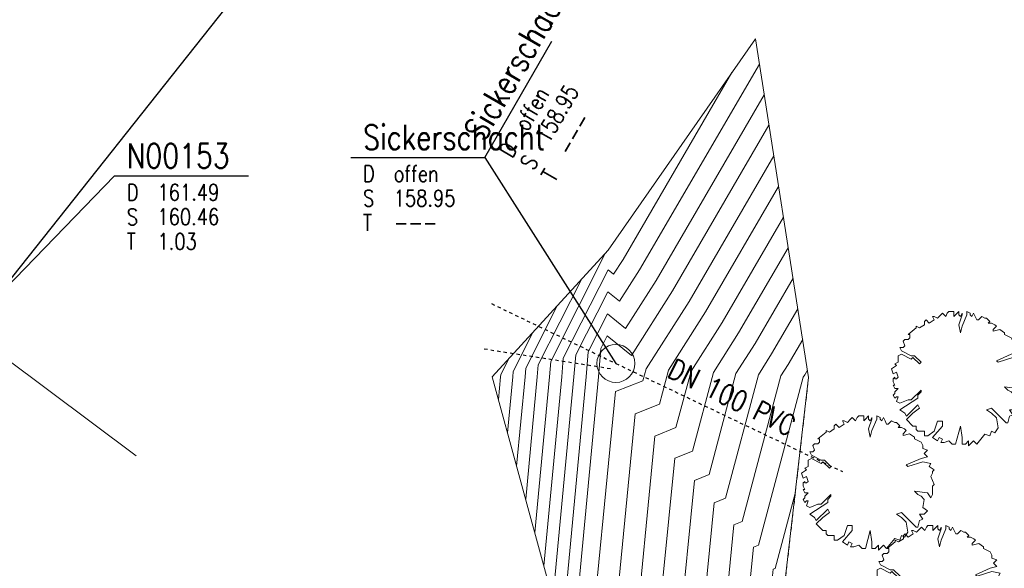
# Model space of a CAD drawing. Header units: metres. Extents: x 3490449 to 3490968, y 5754217 to 5754743.
# Tile 35 of 212: x 3490589 to 3490619, y 5754421 to 5754438. Entities that reach past the tile are written whole.
import ezdxf
from ezdxf.enums import TextEntityAlignment as Align

# ---------------------------------------------------------------- set-up
doc = ezdxf.new("R2010")
doc.units = ezdxf.units.M
doc.header["$LTSCALE"] = 0.25
doc.linetypes.add('Kartierung-07$0$AUSGEZOGEN', pattern=[0])
doc.linetypes.add('Kartierung-07$0$STRICHLINIE', pattern=[19.05, 12.7, -6.35])
for name, color, linetype, lineweight, true_color in [('Kartierung-07$0$$BRUCH', 7, 'Continuous', 18, 0x82563a), ('Kartierung-07$0$$HOEHEN_Haupt', 7, 'Continuous', 18, 0x82563a), ('Kartierung-07$0$$HOEHEN_Mittel', 7, 'Continuous', 18, 0x82563a), ('Kartierung-07$0$B_Bau', 7, 'Continuous', 18, 0x82563a), ('Kartierung-07$0$B_Haus', 7, 'Kartierung-07$0$AUSGEZOGEN', 18, 0x82563a), ('Kartierung-07$0$B_Hecke', 7, 'Continuous', 18, 0x82563a), ('Kartierung-07$0$B_Nutzungsgrenze', 7, 'Kartierung-07$0$STRICHLINIE', 18, 0x82563a), ('Kartierung-07$0$Hilfe_DGM', 7, 'Continuous', 18, 0x82563a)]:
    doc.layers.add(name, color=color, linetype=linetype, lineweight=lineweight, true_color=true_color)
for name, color, linetype, true_color in [('Kartierung-07$0$B_MW-Leitung_Aus', 7, 'Continuous', 0x82563a), ('Kartierung-07$0$B_RW-Leitung_Aus', 7, 'Kartierung-07$0$STRICHLINIE', 0x82563a), ('Kartierung-07$0$B_RW-Leitung_HA_Schrift_Aus', 7, 'Continuous', 0x82563a), ('Kartierung-07$0$B_Schachtschrift_MW_HA_Aus', 7, 'Continuous', 0x82563a)]:
    doc.layers.add(name, color=color, linetype=linetype, true_color=true_color)
for name, color, linetype in [('Kartierung-07$0$B_RW-Leitung', 7, 'Kartierung-07$0$STRICHLINIE'), ('Kartierung-07$0$B_Schachtschrift_RW_HA', 7, 'Continuous'), ('Kartierung-07$0$B_Schachtschrift_RW_HA_60Grad', 7, 'Continuous')]:
    doc.layers.add(name, color=color, linetype=linetype)
doc.styles.add('Kartierung-07$0$STANDARD', font='romans.shx', dxfattribs={"width": 0.8})

# ---------------------------------------------------------------- blocks, each defined once
blk = doc.blocks.new('Kartierung-07$0$Hecke')
at = {"layer": 'Kartierung-07$0$B_Hecke'}
blk.add_lwpolyline([(-0.4471, -0.197), (-0.4721, -0.1845), (-0.4596, -0.147), (-0.4721, -0.147), (-0.4846, -0.1595), (-0.4971, -0.1345), (-0.4846, -0.122), (-0.4846, -0.1095), (-0.4596, -0.0845), (-0.4846, -0.0845), (-0.4971, -0.0595), (-0.4846, -0.0595), (-0.4971, -0.0345), (-0.4971, -0.0095), (-0.4846, 0.003), (-0.4846, -0.0095), (-0.4721, -0.0095), (-0.4596, 0.003), (-0.4721, 0.0405), (-0.4971, 0.028), (-0.5096, 0.0655), (-0.4721, 0.0905), (-0.4846, 0.103), (-0.4596, 0.1155), (-0.4596, 0.1405), (-0.4596, 0.1655), (-0.4346, 0.178), (-0.3596, 0.1405), (-0.3471, 0.153), (-0.2971, 0.103), (-0.2846, 0.1155), (-0.3346, 0.1655), (-0.3596, 0.1655), (-0.4346, 0.203), (-0.4471, 0.228), (-0.4221, 0.228), (-0.4096, 0.2405), (-0.4221, 0.278), (-0.4096, 0.2905), (-0.3846, 0.2905), (-0.3721, 0.303), (-0.3721, 0.328), (-0.3846, 0.328), (-0.3221, 0.378), (-0.3221, 0.3905), (-0.2971, 0.378), (-0.2596, 0.403), (-0.2596, 0.428), (-0.2471, 0.4405), (-0.2221, 0.4155), (-0.1846, 0.4405), (-0.1971, 0.4655), (-0.1846, 0.4655), (-0.1596, 0.453), (-0.1346, 0.478), (-0.1221, 0.4905), (-0.0971, 0.4655), (-0.0846, 0.4905), (-0.0721, 0.503), (-0.0346, 0.503), (-0.0346, 0.4655), (-0.0221, 0.478), (0.0029, 0.503), (0.0029, 0.478), (0.0154, 0.4655), (0.0279, 0.4905), (0.0279, 0.478), (0.0029, 0.403), (0.0154, 0.3405), (0.0279, 0.3905), (0.0654, 0.478), (0.0654, 0.503), (0.0904, 0.4905), (0.0904, 0.478), (0.1029, 0.4655), (0.1154, 0.4905), (0.1279, 0.4655), (0.1404, 0.4405), (0.1529, 0.4405), (0.1779, 0.4655), (0.2029, 0.453), (0.2154, 0.453), (0.2404, 0.428), (0.2279, 0.4155), (0.2529, 0.4155), (0.2779, 0.403), (0.2904, 0.3905), (0.2654, 0.3655), (0.2654, 0.353), (0.3154, 0.3655), (0.3529, 0.3405), (0.3529, 0.328), (0.4029, 0.303), (0.4154, 0.278), (0.4154, 0.253), (0.4529, 0.2405), (0.4279, 0.2155), (0.4529, 0.1905), (0.4029, 0.178), (0.2904, 0.128), (0.3029, 0.1155), (0.4154, 0.153), (0.4779, 0.1405), (0.4654, 0.1155), (0.5029, 0.0905), (0.4904, 0.078), (0.4904, 0.0655), (0.4779, 0.0405), (0.5029, -0.022), (0.4904, -0.0345), (0.4904, -0.097), (0.4779, -0.122), (0.4529, -0.0845), (0.3529, -0.072), (0.3779, -0.097), (0.4029, -0.1095), (0.4279, -0.1345), (0.4154, -0.197), (0.4529, -0.222), (0.4279, -0.247), (0.3904, -0.247), (0.4154, -0.2845), (0.3904, -0.297), (0.3779, -0.347), (0.3654, -0.347), (0.2529, -0.2345), (0.2154, -0.247), (0.2529, -0.272), (0.2904, -0.3095), (0.3029, -0.3845), (0.2779, -0.422), (0.2529, -0.4095), (0.2404, -0.447), (0.2029, -0.4345), (0.1404, -0.5095), (0.1154, -0.4845), (0.0779, -0.522), (0.0779, -0.4845), (0.0529, -0.5095), (0.0279, -0.5095), (0.0279, -0.4595), (0.0154, -0.372), (-0.0221, -0.5095), (-0.0471, -0.5095), (-0.0721, -0.4845), (-0.1096, -0.497), (-0.1346, -0.497), (-0.1221, -0.472), (-0.1471, -0.4595), (-0.1596, -0.4845), (-0.1971, -0.4595), (-0.1221, -0.372), (-0.1221, -0.3345), (-0.1596, -0.3345), (-0.1846, -0.4095), (-0.2346, -0.447), (-0.2596, -0.447), (-0.2596, -0.4095), (-0.3096, -0.4095), (-0.3221, -0.397), (-0.3221, -0.372), (-0.3471, -0.372), (-0.3971, -0.322), (-0.3471, -0.272), (-0.2971, -0.2345), (-0.3096, -0.2095), (-0.3971, -0.297), (-0.4096, -0.272), (-0.4471, -0.247), (-0.3096, -0.1595), (-0.3096, -0.1345), (-0.2846, -0.1095), (-0.2846, -0.097), (-0.3596, -0.172), (-0.3846, -0.172), (-0.4471, -0.197)], dxfattribs=at)
blk = doc.blocks.new('Kartierung-07$0$B_Schachtbeschriftung')
blk.add_line((0, 0), (8.186, 0))
at = {"style": 'Kartierung-07$0$STANDARD', "width": 0.8}
for s, p in [('D ', (0.75, -0.5)), ('S ', (0.75, -2)), ('T ', (0.75, -3.5))]:
    blk.add_text(s, height=1, dxfattribs=at).set_placement(p, align=Align.TOP_LEFT)
at = {"ltscale": 0.02, "style": 'Kartierung-07$0$STANDARD', "width": 0.8}
for tag, p, height in [('NUMMER', (0.759, 0.479), 1.5), ('DECKEL', (2.627, -1.5), 1), ('SOHLE', (2.625, -2.996), 1), ('TIEFE', (2.628, -4.501), 1)]:
    blk.add_attdef(tag, p, '', height=height, dxfattribs=at)
at = {"ltscale": 0.02, "style": 'Kartierung-07$0$STANDARD', "width": 0.8, "flags": 1}
blk.add_attdef('FOTO', (1.057, -6.131), '', height=1, dxfattribs=at)

msp = doc.modelspace()

# ---------------------------------------------------------------- linework, layer by layer
at = {"layer": 'Kartierung-07$0$$BRUCH', "ltscale": 0.02}
msp.add_line((3490613.14, 5754427.272), (3490612.418, 5754421.003), dxfattribs=at)
at = {"layer": 'Kartierung-07$0$$HOEHEN_Haupt', "ltscale": 0.02}
for points in [[(3490611.929, 5754434.975), (3490608.984, 5754429.915), (3490607.728, 5754427.942), (3490606.985, 5754428.545), (3490606.789, 5754428.159), (3490606.72, 5754427.287), (3490605.887, 5754418.464)], [(3490606.201, 5754430.265), (3490604.883, 5754427.658), (3490604.854, 5754427.288), (3490604.501, 5754423.548)], [(3490612.664, 5754430.301), (3490611.506, 5754428.311), (3490610.919, 5754427.389), (3490610.098, 5754424.303), (3490609.651, 5754424.125), (3490609.197, 5754419.497)]]:
    msp.add_lwpolyline(points, dxfattribs=at)
at = {"layer": 'Kartierung-07$0$$HOEHEN_Mittel', "ltscale": 0.02}
for points in [[(3490611.635, 5754436.845), (3490607.975, 5754430.557), (3490607.365, 5754429.598), (3490607.004, 5754429.891), (3490606.027, 5754427.958), (3490605.974, 5754427.288), (3490605.333, 5754420.498)], [(3490610.793, 5754436.585), (3490607.471, 5754430.878), (3490607.183, 5754430.426), (3490607.013, 5754430.564), (3490605.646, 5754427.858), (3490605.6, 5754427.288), (3490605.055, 5754421.514)], [(3490611.782, 5754435.91), (3490608.48, 5754430.236), (3490607.546, 5754428.77), (3490606.994, 5754429.218), (3490606.408, 5754428.059), (3490606.347, 5754427.287), (3490605.61, 5754419.481)], [(3490612.076, 5754434.04), (3490609.488, 5754429.594), (3490608.176, 5754427.534), (3490608.08, 5754427.173), (3490607.244, 5754426.839), (3490606.397, 5754418.187), (3490606.304, 5754417.873), (3490605.695, 5754417.84)], [(3490612.223, 5754433.106), (3490609.993, 5754429.274), (3490608.862, 5754427.498), (3490608.585, 5754426.455), (3490607.846, 5754426.16), (3490607.097, 5754418.515), (3490606.836, 5754417.628), (3490605.119, 5754417.538)], [(3490612.37, 5754432.171), (3490610.497, 5754428.953), (3490609.548, 5754427.462), (3490609.089, 5754425.738), (3490608.447, 5754425.482), (3490607.797, 5754418.842), (3490607.367, 5754417.384), (3490604.543, 5754417.235)], [(3490606.941, 5754431.074), (3490605.264, 5754427.758), (3490605.227, 5754427.288), (3490604.778, 5754422.531)], [(3490612.517, 5754431.236), (3490611.001, 5754428.632), (3490610.233, 5754427.425), (3490609.593, 5754425.021), (3490609.049, 5754424.803), (3490608.497, 5754419.169)], [(3490605.462, 5754429.456), (3490604.502, 5754427.558), (3490604.48, 5754427.288), (3490604.223, 5754424.564)], [(3490612.811, 5754429.366), (3490612.01, 5754427.991), (3490611.604, 5754427.353), (3490610.602, 5754423.586), (3490610.252, 5754423.446), (3490609.898, 5754419.824), (3490609.525, 5754418.561), (3490608.784, 5754417.101), (3490607.942, 5754416.514), (3490607.734, 5754416.424), (3490605.315, 5754416.245), (3490604.92, 5754415.671), (3490603.683, 5754414.012), (3490601.087, 5754412.588), (3490601.188, 5754410.955), (3490601.126, 5754410.428), (3490601.189, 5754409.158), (3490601.237, 5754407.523), (3490601.234, 5754407.49), (3490601.511, 5754407.166), (3490601.55, 5754407.063), (3490601.561, 5754406.965)], [(3490604.722, 5754428.648), (3490604.121, 5754427.457), (3490604.107, 5754427.289), (3490603.946, 5754425.581)], [(3490612.958, 5754428.431), (3490612.515, 5754427.67), (3490612.29, 5754427.317), (3490611.107, 5754422.868), (3490610.854, 5754422.767), (3490610.598, 5754420.152)], [(3490603.983, 5754427.839), (3490603.739, 5754427.357), (3490603.734, 5754427.289), (3490603.669, 5754426.598)], [(3490613.105, 5754427.496), (3490613.019, 5754427.349), (3490612.975, 5754427.281), (3490611.611, 5754422.151), (3490611.455, 5754422.089), (3490611.298, 5754420.479)], [(3490612.737, 5754423.769), (3490612.115, 5754421.433), (3490612.057, 5754421.41), (3490611.998, 5754420.807), (3490611.936, 5754420.596), (3490611.716, 5754420.162), (3490610.179, 5754417.22), (3490609.915, 5754416.955), (3490609.593, 5754416.725), (3490608.939, 5754416.194), (3490608.059, 5754415.581), (3490607.55, 5754415.362), (3490606.096, 5754415.254), (3490605.303, 5754414.105), (3490603.588, 5754411.804), (3490603.577, 5754411.457), (3490603.505, 5754410.281), (3490603.476, 5754410.041), (3490603.479, 5754409.981), (3490603.482, 5754409.903), (3490603.353, 5754408.228), (3490603.433, 5754408.133), (3490603.568, 5754407.774), (3490603.605, 5754407.433)]]:
    msp.add_lwpolyline(points, dxfattribs=at)
at = {"layer": 'Kartierung-07$0$B_Bau', "ltscale": 0.02}
msp.add_circle((3490607.253, 5754427.699, 158.966), 0.579, dxfattribs=at)
at = {"layer": 'Kartierung-07$0$B_Haus', "ltscale": 0.02}
msp.add_lwpolyline([(3490588.567, 5754427.905), (3490592.604, 5754424.873)], dxfattribs=at)
at = {"layer": 'Kartierung-07$0$B_MW-Leitung_Aus', "ltscale": 0.02}
msp.add_line((3490588.289, 5754429.666), (3490612.641, 5754460.433), dxfattribs=at)
at = {"layer": 'Kartierung-07$0$B_Nutzungsgrenze', "ltscale": 0.02}
msp.add_lwpolyline([(3490613.14, 5754427.272), (3490612.418, 5754421.003), (3490618.769, 5754417.199)], dxfattribs=at)
at = {"layer": 'Kartierung-07$0$B_RW-Leitung', "ltscale": 0.01}
msp.add_line((3490603.457, 5754429.526), (3490607.253, 5754427.699), dxfattribs=at)
at = {"layer": 'Kartierung-07$0$B_RW-Leitung_Aus', "ltscale": 0.02}
msp.add_line((3490603.233, 5754428.146), (3490607.098, 5754427.543), dxfattribs=at)
at = {"layer": 'Kartierung-07$0$B_RW-Leitung_Aus', "ltscale": 0.01}
msp.add_lwpolyline([(3490607.253, 5754427.699), (3490614.176, 5754424.395)], dxfattribs=at)
at = {"layer": 'Kartierung-07$0$B_Schachtschrift_MW_HA_Aus', "ltscale": 0.02, "elevation": 160.46}
msp.add_lwpolyline([(3490591.942, 5754433.428), (3490588.289, 5754429.666)], dxfattribs=at)
at = {"layer": 'Kartierung-07$0$B_Schachtschrift_RW_HA', "ltscale": 0.02, "elevation": 157.939}
msp.add_lwpolyline([(3490603.249, 5754433.996), (3490607.253, 5754427.699)], dxfattribs=at)
at = {"layer": 'Kartierung-07$0$B_Schachtschrift_RW_HA_60Grad', "ltscale": 0.02, "elevation": 157.939}
msp.add_lwpolyline([(3490603.249, 5754433.996), (3490607.253, 5754427.699)], dxfattribs=at)
at = {"layer": 'Kartierung-07$0$Hilfe_DGM', "ltscale": 0.02}
msp.add_lwpolyline([(3490588.89, 5754412.482), (3490590.977, 5754410.407), (3490594.318, 5754412.678), (3490597.16, 5754414.44), (3490597.318, 5754414.467), (3490604.537, 5754417.232), (3490606.012, 5754418.007), (3490603.48, 5754427.289), (3490607.022, 5754431.163), (3490611.513, 5754437.621), (3490613.14, 5754427.272), (3490612.418, 5754421.003), (3490618.769, 5754417.199), (3490623.708, 5754418.956)], dxfattribs=at)

# ---------------------------------------------------------------- block references
at = {"layer": 'Kartierung-07$0$B_Hecke', "ltscale": 0.02, "xscale": 4, "yscale": 4, "zscale": 4}
for p in [(3490617.714, 5754427.272), (3490614.961, 5754424.085), (3490617.073, 5754420.734)]:
    msp.add_blockref('Kartierung-07$0$Hecke', p, dxfattribs=at)
at = {"layer": 'Kartierung-07$0$B_Schachtschrift_MW_HA_Aus', "ltscale": 0.02, "xscale": 0.5, "yscale": 0.5, "zscale": 0.5}
msp.add_blockref('Kartierung-07$0$B_Schachtbeschriftung', (3490591.942, 5754433.428, 320.92), dxfattribs=at).add_auto_attribs({'NUMMER': 'N00153', 'DECKEL': '161.49', 'SOHLE': '160.46', 'TIEFE': '1.03'})
at = {"layer": 'Kartierung-07$0$B_Schachtschrift_RW_HA', "ltscale": 0.02, "xscale": 0.5, "yscale": 0.5, "zscale": 0.5}
msp.add_blockref('Kartierung-07$0$B_Schachtbeschriftung', (3490599.156, 5754433.996, 157.939), dxfattribs=at).add_auto_attribs({'NUMMER': 'Sickerschacht', 'DECKEL': 'offen', 'SOHLE': '158.95', 'TIEFE': '---'})
at = {"layer": 'Kartierung-07$0$B_Schachtschrift_RW_HA_60Grad', "ltscale": 0.02, "xscale": 0.4999999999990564, "yscale": 0.4999999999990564, "zscale": 0.4999999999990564, "rotation": 59.99999999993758}
msp.add_blockref('Kartierung-07$0$B_Schachtbeschriftung', (3490603.249, 5754433.996, 157.939), dxfattribs=at).add_auto_attribs({'NUMMER': 'Sickerschacht', 'DECKEL': 'offen', 'SOHLE': '158.95', 'TIEFE': '---'})

# ---------------------------------------------------------------- texts
at = {"layer": 'Kartierung-07$0$B_RW-Leitung_HA_Schrift_Aus', "ltscale": 0.02, "style": 'Kartierung-07$0$STANDARD', "width": 0.8}
msp.add_text('DN 100 PVC', height=0.625, rotation=333.765, dxfattribs=at).set_placement((3490608.786, 5754427.31))

doc.saveas('drawing.dxf')
